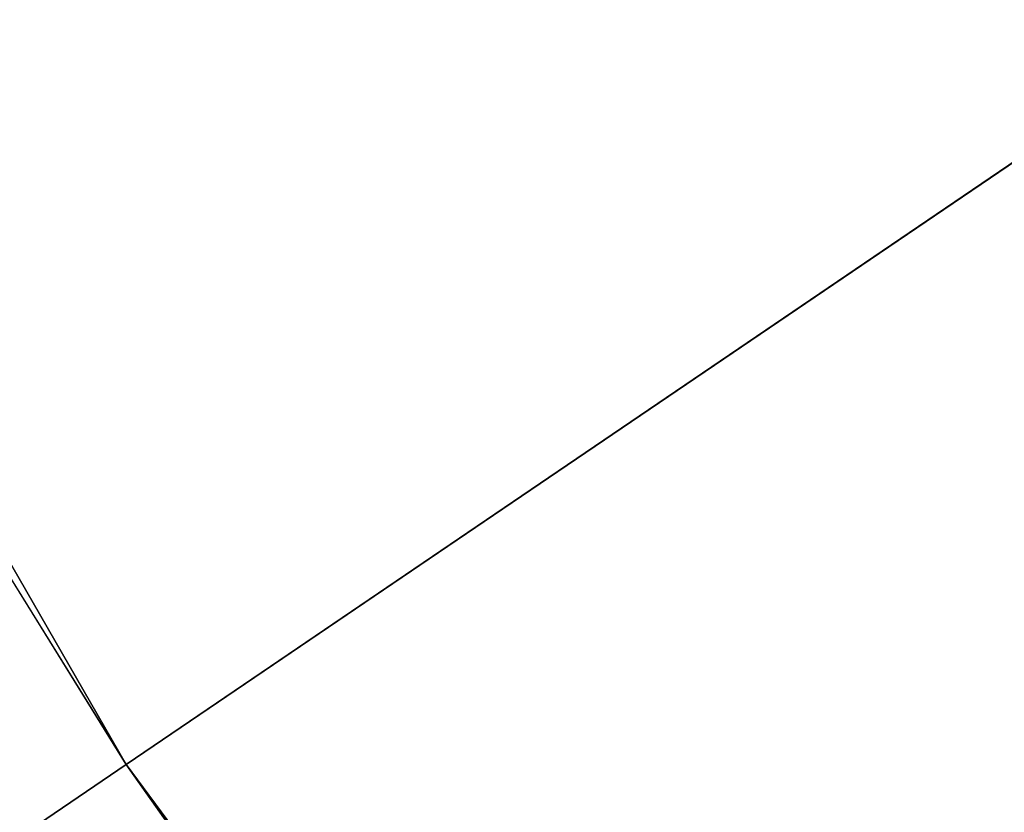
# Model space of a CAD drawing. Extents: x 0 to 712, y 0 to 712.
# Tile 89 of 256: x 232.8893 to 232.9892, y 272.4738 to 272.5543. Entities that reach past the tile are written whole.
import ezdxf

# ---------------------------------------------------------------- set-up
doc = ezdxf.new("R2010")
doc.units = 0
doc.header["$LTSCALE"] = 25.4
doc.layers.get('0').update_dxf_attribs({"color": 13, "linetype": 'CONTINUOUS'})

# ---------------------------------------------------------------- blocks, each defined once
blk = doc.blocks.new('GRUPUJ_12')
at = {"color": 0}
mesh = blk.add_polyface(dxfattribs=at)
corners = [(231.356201, 270.648361, 404.753815), (225.377808, 281.022781, 404.646637), (225.029877, 280.825462, 404.753815), (231.687134, 270.873047, 404.646637)]
mesh.append_faces([[corners[k] for k in face] for face in [(0, 1, 2), (1, 0, 3)]], dxfattribs={"vtx0": -1, "color": 0})
mesh = blk.add_polyface(dxfattribs=at)
corners = [(231.113922, 270.483879, 405.046661), (225.029877, 280.825462, 404.753815), (224.775146, 280.681015, 405.046661), (231.356201, 270.648361, 404.753815)]
mesh.append_faces([[corners[k] for k in face] for face in [(0, 1, 2), (1, 0, 3)]], dxfattribs={"vtx0": -1, "color": 0})
mesh = blk.add_polyface(dxfattribs=at)
corners = [(238.480927, 261.013321, 404.753815), (231.687134, 270.873047, 404.646637), (231.356201, 270.648361, 404.753815), (238.792694, 261.263908, 404.646637)]
mesh.append_faces([[corners[k] for k in face] for face in [(0, 1, 2), (1, 0, 3)]], dxfattribs={"vtx0": -1, "color": 0})
mesh = blk.add_polyface(dxfattribs=at)
corners = [(238.252686, 260.82988, 405.046661), (231.356201, 270.648361, 404.753815), (231.113922, 270.483879, 405.046661), (238.480927, 261.013321, 404.753815)]
mesh.append_faces([[corners[k] for k in face] for face in [(0, 1, 2), (1, 0, 3)]], dxfattribs={"vtx0": -1, "color": 0})
blk = doc.blocks.new('CRISTAL-L-7631-7630_STL')
at = {"color": 8}
blk.add_blockref('GRUPUJ_12', (146.53418, -354.22995, 165.372406), dxfattribs=at)
blk = doc.blocks.new('GRUPUJ_11')
at = {"color": 0}
blk.add_blockref('CRISTAL-L-7631-7630_STL', (-144.99028, 356.060303, -7.219059), dxfattribs=at)

msp = doc.modelspace()

# ---------------------------------------------------------------- block references
at = {"color": 0}
msp.add_blockref('GRUPUJ_11', (0, 0), dxfattribs=at)

doc.saveas('drawing.dxf')
